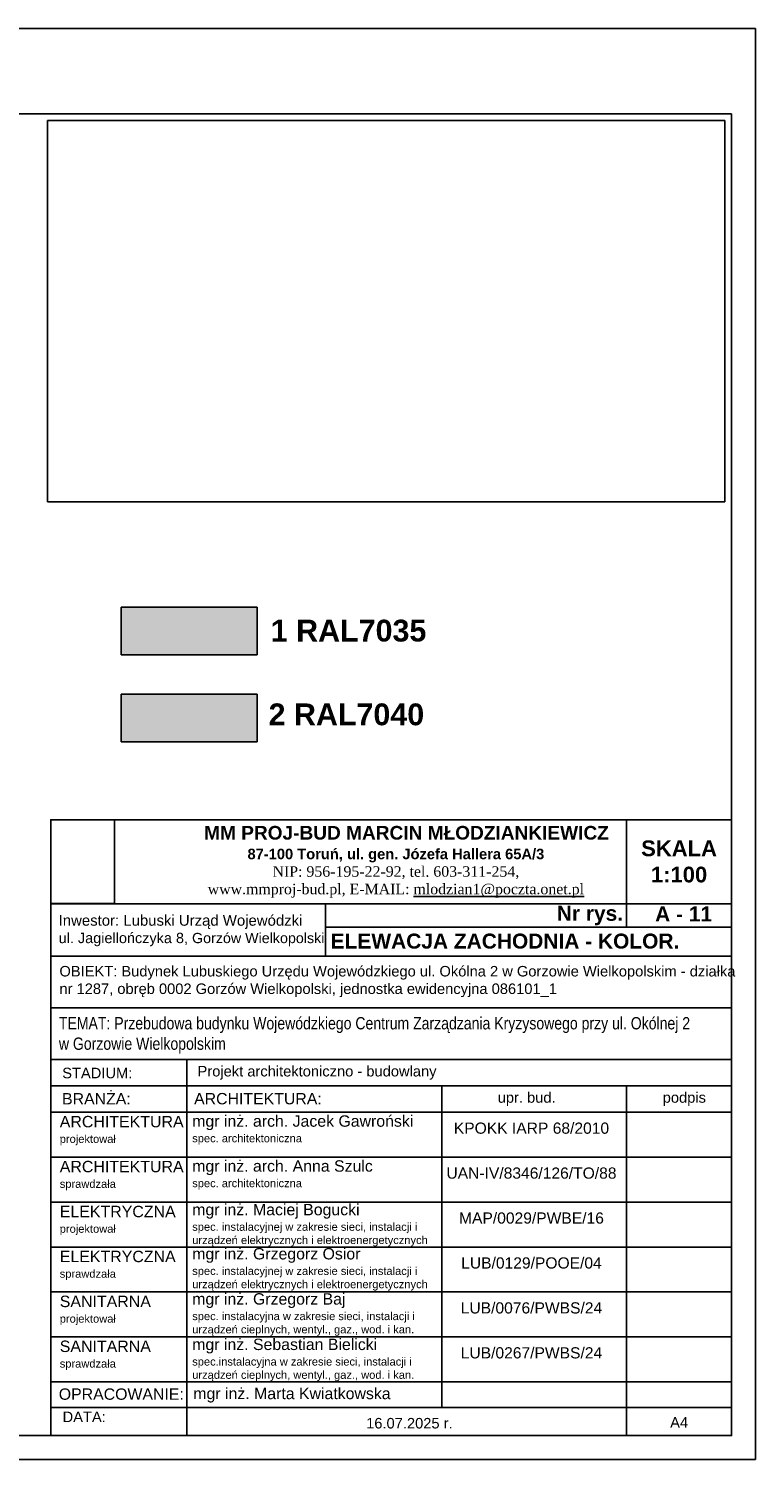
# Model space of a CAD drawing. Header units: millimetres. Extents: x 11979 to 23691, y 12825 to 41978.
# Tile 87 of 256: x 17184 to 18252, y 24593 to 26693. Entities that reach past the tile are written whole.
import ezdxf

# ---------------------------------------------------------------- set-up
doc = ezdxf.new("R2010")
doc.units = ezdxf.units.MM
doc.linetypes.add('DASHED', pattern=[19.05, 12.7, -6.35])
for name, color, linetype in [('-LI-WIDOK', 2, 'Continuous'), ('-RAMKA', 2, 'Continuous'), ('-WYMIAR', 8, 'Continuous'), ('0-RAMKA-1', 2, 'Continuous'), ('_PROJEKTOWANE', 5, 'Continuous'), ('KRESKOWANIE', 8, 'Continuous'), ('PATTERN_CLASS', 7, 'Continuous')]:
    doc.layers.add(name, color=color, linetype=linetype)
doc.layers.add('CIENKA - PRZERYWANA', color=1, linetype='DASHED', lineweight=18)
doc.styles.add('ARIAL', font='arial.ttf', dxfattribs={"height": 0.5})
picture_1 = doc.add_image_def('image2.jpg', size_in_pixel=(3264, 1836))
picture_2 = doc.add_image_def('image6.jpg', size_in_pixel=(2304, 3037))

# ---------------------------------------------------------------- blocks, each defined once
blk = doc.blocks.new('FRWERFRWFSDWR')
at = {"layer": '-RAMKA', "color": 8}
for p, q in [((7167.9, 12472.2), (10137.9, 12472.2)), ((10137.9, 12472.2), (10137.9, 10372.2)), ((7167.9, 10372.2), (10137.9, 10372.2))]:
    blk.add_line(p, q, dxfattribs=at)
at = {"layer": '-RAMKA', "color": 2}
for p, q in [((10102.9, 12347.2), (7202.9, 12347.2)), ((7202.9, 10407.2), (10102.9, 10407.2))]:
    blk.add_line(p, q, dxfattribs=at)
at = {"layer": '-RAMKA'}
blk.add_line((10102.9, 10407.2), (10102.9, 12347.2), dxfattribs=at)

msp = doc.modelspace()

# ---------------------------------------------------------------- hatches: boundary and pattern name
at = {"layer": '-LI-WIDOK', "true_color": 0xa9cbea}
h = msp.add_hatch(color=151, dxfattribs=at)
h.dxf.hatch_style = 1
h.paths.add_polyline_path([(16015.04, 25417.8), (15962.54, 25417.8), (15962.54, 25354.8), (16015.04, 25354.8)])
h.paths.add_polyline_path([(16015.04, 25484.8), (15962.54, 25484.8), (15962.54, 25421.8), (16015.04, 25421.8)])
h.paths.add_polyline_path([(16075.54, 25484.8), (16023.04, 25484.8), (16023.04, 25421.8), (16075.54, 25421.8)])
h.paths.add_polyline_path([(16075.54, 25417.8), (16023.04, 25417.8), (16023.04, 25354.8), (16075.54, 25354.8)])
h.paths.add_polyline_path([(17724.28, 25178.2), (17808.36, 25178.2), (17808.36, 25200.87), (17724.28, 25200.87)], flags=9)
h.paths.add_polyline_path([(17725.03, 25279.65), (17809.11, 25279.65), (17809.11, 25302.32), (17725.03, 25302.32)], flags=9)
h.paths.add_polyline_path([(16011.31, 24880.08), (16177.71, 24880.08), (16177.71, 24905.68), (16011.31, 24905.68)], flags=9)
h.paths.add_polyline_path([(17593.03, 24750.45), (17680.74, 24750.45), (17680.74, 24766.35), (17593.03, 24766.35)], flags=9)
h.paths.add_polyline_path([(17518.1, 24749.63), (17568.66, 24749.63), (17568.66, 24765.52), (17518.1, 24765.52)], flags=9)
h.paths.add_polyline_path([(17512.49, 24727.77), (17582.76, 24727.77), (17582.76, 24749.13), (17512.49, 24749.13)], flags=9)
h.paths.add_polyline_path([(17807.82, 24730.69), (17919.46, 24730.69), (17919.46, 24746.67), (17807.82, 24746.67)], flags=9)
h.paths.add_polyline_path([(17590.52, 24726.15), (17729.68, 24726.15), (17729.68, 24750.71), (17590.52, 24750.71)], flags=9)
h.paths.add_polyline_path([(16534.59, 25905.07), (16551.05, 25905.07), (16551.05, 25921.53), (16534.59, 25921.53)], flags=9)
h.paths.add_polyline_path([(16557.54, 25900.4), (16603.56, 25900.4), (16603.56, 25923.26), (16557.54, 25923.26)], flags=9)
h.paths.add_polyline_path([(16206.37, 26322.01), (16222.82, 26322.01), (16222.82, 26338.46), (16206.37, 26338.46)], flags=9)
h.paths.add_polyline_path([(15994.88, 26372.01), (16011.34, 26372.01), (16011.34, 26388.46), (15994.88, 26388.46)], flags=9)
h.paths.add_polyline_path([(16012.65, 26367.34), (16069.03, 26367.34), (16069.03, 26390.2), (16012.65, 26390.2)], flags=9)
h.paths.add_polyline_path([(17604.97, 24904.43), (17921.68, 24904.43), (17921.68, 24963.3), (17604.97, 24963.3)], flags=9)
h.paths.add_polyline_path([(17515.7, 24688.47), (17560.33, 24688.47), (17560.33, 24699.6), (17515.7, 24699.6)], flags=9)
h.paths.add_polyline_path([(17710.61, 24862.73), (17898.8, 24862.73), (17898.8, 24885.4), (17710.61, 24885.4)], flags=9)
h.paths.add_polyline_path([(17591.2, 24702.5), (17714.33, 24702.5), (17714.33, 24726.38), (17591.2, 24726.38)], flags=9)
h.paths.add_polyline_path([(17512.54, 24868.71), (17695.51, 24868.71), (17695.51, 24897.89), (17512.54, 24897.89)], flags=9)
h.paths.add_polyline_path([(17738.27, 24660.75), (17805.63, 24660.75), (17805.63, 24676.65), (17738.27, 24676.65)], flags=9)
h.paths.add_polyline_path([(17968.96, 24881.77), (17999.22, 24881.77), (17999.22, 24904.43), (17968.96, 24904.43)], flags=9)
h.paths.add_polyline_path([(17945.58, 24661.41), (17992.59, 24661.41), (17992.59, 24677.31), (17945.58, 24677.31)], flags=9)
h.paths.add_polyline_path([(17513.99, 24841.07), (17971.26, 24841.07), (17971.26, 24856.96), (17513.99, 24856.96)], flags=9)
h.paths.add_polyline_path([(17509.63, 24790.96), (18002.65, 24790.96), (18002.65, 24825.96), (17509.63, 24825.96)], flags=9)
h.paths.add_polyline_path([(17514, 24703.85), (17580.9, 24703.85), (17580.9, 24725.21), (17514, 24725.21)], flags=9)
h.paths.add_polyline_path([(17836.17, 24751.51), (17882.56, 24751.51), (17882.56, 24767.41), (17836.17, 24767.41)], flags=9)
h.paths.add_polyline_path([(17877.48, 24883.31), (17931.67, 24883.31), (17931.67, 24905.98), (17877.48, 24905.98)], flags=9)
h.paths.add_polyline_path([(17592.25, 24769.73), (17689.53, 24769.73), (17689.53, 24785.62), (17592.25, 24785.62)], flags=9)
h.paths.add_polyline_path([(17957.09, 24751.51), (17992.7, 24751.51), (17992.7, 24767.41), (17957.09, 24767.41)], flags=9)
h.paths.add_polyline_path([(17589.16, 24686.16), (17704.22, 24686.16), (17704.22, 24700.47), (17589.16, 24700.47)], flags=9)
h.paths.add_polyline_path([(16861.47, 25350.11), (16906.27, 25350.11), (16906.27, 25372.97), (16861.47, 25372.97)], flags=9)
h.paths.add_polyline_path([(16837.91, 25354.78), (16854.37, 25354.78), (16854.37, 25371.23), (16837.91, 25371.23)], flags=9)
h.paths.add_polyline_path([(17808.74, 24706.52), (17911.34, 24706.52), (17911.34, 24722.49), (17808.74, 24722.49)], flags=9)
h.paths.add_polyline_path([(17515.71, 24769.5), (17571.06, 24769.5), (17571.06, 24785.4), (17515.71, 24785.4)], flags=9)
h.paths.add_polyline_path([(17515.66, 24665.41), (17551.25, 24665.41), (17551.25, 24681.31), (17515.66, 24681.31)], flags=9)
h.paths.add_polyline_path([(17940.19, 24910.92), (18001.66, 24910.92), (18001.66, 24954.1), (17940.19, 24954.1)], flags=9)
h.paths.add_polyline_path([(16224.14, 26317.34), (16280.52, 26317.34), (16280.52, 26340.2), (16224.14, 26340.2)], flags=9)
h.paths.add_polyline_path([(17515.24, 24818.81), (17558.61, 24818.81), (17558.61, 24834.7), (17515.24, 24834.7)], flags=9)
at = {"layer": '-LI-WIDOK', "true_color": 0xd7d6d5}
h = msp.add_hatch(color=254, dxfattribs=at)
h.dxf.hatch_style = 1
h.paths.add_polyline_path([(17520.45, 25774.21), (17520.45, 25844.21), (17320.45, 25844.21), (17320.45, 25834.21), (17320.45, 25774.21)])
at = {"layer": 'CIENKA - PRZERYWANA', "true_color": 0xafadac}
h = msp.add_hatch(color=253, dxfattribs=at)
h.dxf.hatch_style = 1
h.paths.add_polyline_path([(17520.45, 25646.41), (17520.45, 25716.41), (17320.45, 25716.41), (17320.45, 25706.41), (17320.45, 25646.41)])

# ---------------------------------------------------------------- linework, layer by layer
at = {"layer": '-LI-WIDOK', "color": 244, "true_color": 0x991b1e}
for p, q in [((17320.45, 25844.21), (17320.45, 25834.21)), ((17520.45, 25844.21), (17320.45, 25844.21)), ((17320.45, 25834.21), (17320.45, 25774.21)), ((17520.45, 25774.21), (17520.45, 25844.21)), ((17320.45, 25774.21), (17520.45, 25774.21)), ((17320.45, 25716.41), (17320.45, 25706.41)), ((17520.45, 25716.41), (17320.45, 25716.41)), ((17320.45, 25706.41), (17320.45, 25646.41)), ((17520.45, 25646.41), (17520.45, 25716.41)), ((17320.45, 25646.41), (17520.45, 25646.41))]:
    msp.add_line(p, q, dxfattribs=at)
at = {"layer": 'PATTERN_CLASS'}
for p, q in [((18062.83, 25531.9), (18062.83, 25374.33)), ((17216.97, 25408.87), (18217.11, 25408.87)), ((17620.76, 25408.87), (17620.76, 25331.73)), ((17620.76, 25374.33), (18217.11, 25374.33)), ((17216.97, 25331.73), (18217.11, 25331.73)), ((17216.97, 25255.91), (18217.11, 25255.91)), ((17216.97, 25180.08), (18217.11, 25180.08)), ((17417.03, 25180.08), (17417.03, 24628.37)), ((17216.97, 25141.51), (18217.11, 25141.51)), ((17791.33, 25141.51), (17791.33, 24669.55)), ((18062.83, 25141.51), (18062.83, 24628.37)), ((17216.97, 25102.94), (18217.11, 25102.94)), ((17216.97, 25102.94), (18217.11, 25102.94)), ((17216.97, 25036.99), (18217.11, 25036.99)), ((17216.97, 24971.03), (18217.11, 24971.03)), ((17216.97, 24905.08), (18217.11, 24905.08)), ((17216.97, 24839.12), (18217.11, 24839.12)), ((17216.97, 24773.17), (18217.11, 24773.17)), ((17216.97, 24707.21), (18217.11, 24707.21)), ((17216.97, 24669.55), (18217.11, 24669.55)), ((17216.97, 24628.37), (18217.11, 24628.37))]:
    msp.add_line(p, q, dxfattribs=at)
msp.add_lwpolyline([(17216.97, 24628.37), (18217.11, 24628.37), (18217.11, 25532.17), (17216.97, 25532.17)], close=True, dxfattribs=at)

# ---------------------------------------------------------------- block references
at = {"layer": '_PROJEKTOWANE'}
msp.add_blockref('FRWERFRWFSDWR', (8114.24, 14221.13), dxfattribs=at)

# ---------------------------------------------------------------- texts
at = {"layer": '0-RAMKA-1', "style": 'ARIAL'}
for s, insert, char_height, width, attachment_point in [('{\\fArial|b1|i0|c238|p34;1 RAL7035}', (17540.18, 25809.55), 32, 706.6629, 4), ('{\\fArial|b1|i0|c238|p34;2 RAL7040}', (17537.01, 25686.65), 32, 706.6629, 4), ('{\\fArial|b1|i0|c238|p34;\\H1.3x;    \\C170;MM PROJ-BUD MARCIN MŁODZIANKIEWICZ\\H0.7692x; \\C256;\\P87-100 Toruń, ul. gen. Józefa Hallera 65A/3\\P\\fTimes New Roman|b0|i0|c238|p18;NIP: 956-195-22-92, tel. 603-311-254,\\P\\C170;www.mmproj-bud.pl, E-MAIL: \\Lmlodzian1@poczta.onet.pl}', (17723.99, 25470.46), 15.4281, 677.6793, 5), ('\\fArial|b1|i0|c238|p34;Nr rys. ', (17960.33, 25391.59), 22, 100.6683, 4), ('\\fArial|b1|i0|c238|p34;A - 11', (18104.78, 25393.91), 22, 590.5642, 4), ('\\fArial|b1|i0|c238|p34;ELEWACJA ZACHODNIA - KOLOR.', (17628.21, 25353.94), 22, 706.6629, 4), ('OBIEKT: Budynek Lubuskiego Urzędu Wojewódzkiego ul. Okólna 2 w Gorzowie Wielkopolskim - działka nr 1287, obręb 0002 Gorzów Wielkopolski, jednostka ewidencyjna 086101_1', (17229.78, 25294.69), 15.42807, 990.7889, 4), ('{\\fArial Narrow|b0|i0|c238|p34;\\H1.166738x;TEMAT: Przebudowa budynku Wojewódzkiego Centrum Zarządzania Kryzysowego przy ul. Okólnej 2 w Gorzowie Wielkopolskim}', (17229, 25215.8), 15.42807, 932.4839, 4), ('{\\fArial|b0|i0|c238|p34;STADIUM:}', (17233.85, 25160.34), 15.4281, 165.1553, 4), ('Projekt architektoniczno - budowlany', (17432.68, 25160.8), 15.4281, 729.6726, 4), ('{\\fArial|b0|i0|c238|p34;BRANŻA:}', (17233.64, 25122.68), 16.6667, 178.4144, 4), ('ARCHITEKTURA:', (17427.58, 25122.68), 16.6667, 454.919, 4), ('{\\fArial|b0|i0|c238|p34;upr. bud.}', (17916.09, 25122.23), 15.4281, 138.8526, 5), ('{\\fArial|b0|i0|c238|p34;podpis}', (18147.69, 25122.23), 15.4281, 138.8526, 5), ('ARCHITEKTURA\\P\\H0.69651x;projektował', (17230.26, 25075.92), 16.7501, 179.3065, 4), ('{\\fArial|b0|i0|c238|p34;mgr inż. arch. Jacek Gawroński\\P\\H0.7x;spec. architektoniczna}', (17424.85, 25076.81), 16.6667, 335.8406, 4), ('{\\fArial|b0|i0|c238|p34;KPOKK IARP 68/2010}', (17923.17, 25079.42), 16.415, 228.982, 5), ('mgr inż. arch. Anna Szulc\\P\\H0.7x;spec. architektoniczna', (17424.85, 25010.86), 16.6667, 335.8406, 4), ('ARCHITEKTURA\\P{\\H0.69651x;sprawdzała}', (17230.26, 25009.97), 16.7501, 179.3065, 4), ('\\A1;UAN-IV/8346/126/TO/88', (17923.17, 25013.47), 16.415, 228.982, 5), ('\\pxsm1;mgr inż. Maciej Bogucki\\P{\\H0.7x;spec. instalacyjnej w zakresie sieci, instalacji i urządzeń elektrycznych i elektroenergetycznych}', (17424.85, 24937.14), 16.66667, 367.673, 4), ('ELEKTRYCZNA\\P{\\H0.69651x;projektował}', (17230.26, 24944.02), 16.7501, 179.3065, 4), ('MAP/0029/PWBE/16', (17923.17, 24947.51), 16.415, 228.982, 5), ('ELEKTRYCZNA\\P{\\H0.69651x;sprawdzała}', (17230.26, 24878.06), 16.7501, 179.3065, 4), ('\\pxsm1;mgr inż. Grzegorz Osior\\P{\\H0.7x;spec. \\fArial|b0|i0|c0|p34;instalacyjnej w zakresie sieci, instalacji i urządzeń elektrycznych i elektroenergetycznych}', (17424.85, 24872.32), 16.66667, 366.4883, 4), ('\\A1;LUB/0129/POOE/04', (17923.17, 24881.56), 16.415, 228.982, 5), ('SANITARNA\\P{\\H0.69651x;projektował}', (17230.26, 24812.11), 16.7501, 179.3065, 4), ('\\pxsm1;mgr inż. Grzegorz Baj\\P{\\H0.7x;spec. instalacyjna w zakresie sieci, instalacji i urządzeń cieplnych, wentyl., gaz., wod. i kan.}', (17424.85, 24806.01), 16.66667, 389.6374, 4), ('LUB/0076/PWBS/24', (17923.17, 24815.6), 16.415, 228.982, 5), ('\\pxsm1;mgr inż. Sebastian Bielicki\\P{\\H0.7x;spec.\\fArial|b0|i0|c0|p34;instalacyjna w zakresie sieci, instalacji i urządzeń cieplnych, wentyl., gaz., wod. i kan.}', (17424.85, 24739.31), 16.66667, 335.8406, 4), ('SANITARNA\\P{\\H0.69651x;sprawdzała}', (17230.26, 24746.15), 16.7501, 179.3065, 4), ('\\A1;LUB/0267/PWBS/24', (17923.17, 24749.65), 16.415, 228.982, 5), ('OPRACOWANIE:', (17228.83, 24689.06), 16.6667, 178.4144, 4), ('mgr inż. Marta Kwiatkowska', (17426.44, 24687.58), 16.6667, 335.8406, 4), ('{\\fArial|b0|i0|c238|p34;DATA:}', (17234.45, 24655.77), 15.4281, 165.1553, 4), ('16.07.2025 r.', (17680.33, 24646.35), 15.4281, 245.7591, 4), ('A4', (18126.9, 24647.67), 15.428, 154.2807, 4)]:
    msp.add_mtext(s, dxfattribs=dict(at, insert=insert, char_height=char_height, width=width, attachment_point=attachment_point))
at = {"layer": '0-RAMKA-1', "insert": (17228.65, 25369.43), "char_height": 15.6873, "width": 517.1718, "attachment_point": 4, "line_spacing_factor": 0.996, "style": 'ARIAL'}
msp.add_mtext('\\pxt24.218372;Inwestor: Lubuski Urząd Wojewódzki\\P{\\H0.968939x;ul. Jagiellończyka 8, \\H0.986842x;Gorzów Wielkopolski}', dxfattribs=at)
at = {"layer": 'KRESKOWANIE', "insert": (18139.97, 25470.85), "char_height": 23.1421, "width": 154.2807, "attachment_point": 5, "style": 'ARIAL'}
msp.add_mtext('\\fArial|b1|i0|c238|p34;SKALA\\P1:100', dxfattribs=at)

# ---------------------------------------------------------------- pictures from other files: only their frames are drawn
at = {"layer": '-LI-WIDOK'}
image = msp.add_image(picture_1, insert=(17212.24, 25998.75), size_in_units=(994.88, 559.62), dxfattribs=at)
image.dxf.flags = 7
at = {"layer": '-WYMIAR'}
image = msp.add_image(picture_2, insert=(17216.97, 25409.08), size_in_units=(93.48, 123.22), dxfattribs=at)
image.dxf.flags = 7
image = msp.add_image(picture_2, insert=(17216.97, 25408.87), size_in_units=(0.157, 0.207), dxfattribs=at)
image.dxf.flags = 7

doc.saveas('drawing.dxf')
